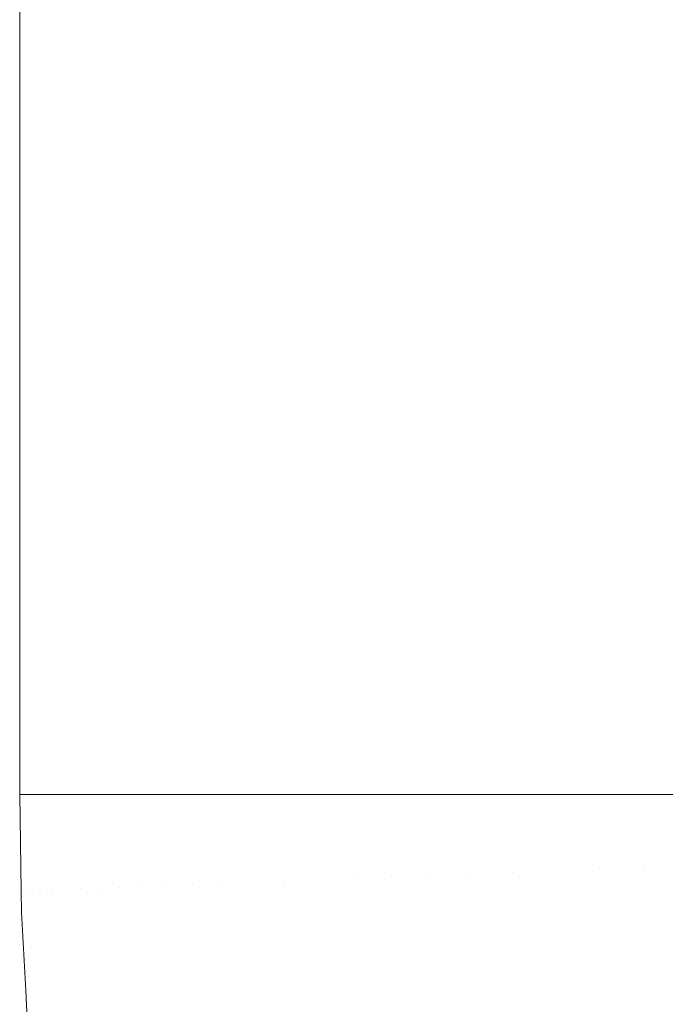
# Model space of a CAD drawing. Header units: centimetres. Extents: x -21.6 to 22.7, y 3.4 to 5.2.
# Tile 30 of 256: x -21.5865 to -21.5653, y 3.4933 to 3.5257. Entities that reach past the tile are written whole.
import ezdxf

# ---------------------------------------------------------------- set-up
doc = ezdxf.new("R2010")
doc.units = ezdxf.units.CM
doc.header["$LTSCALE"] = 2.54
doc.layers.add('Lucido design-1', color=7, linetype='Continuous')

# ---------------------------------------------------------------- blocks, each defined once
blk = doc.blocks.new('Gruppo-4-1')
at = {"color": 7, "linetype": 'Continuous', "lineweight": 9}
for points, invisible_edges in [([(-21.586469, 5.100212, -1872.31239), (-21.586537, 5.100212, -1872.315514), (-21.586537, 3.500212, -1872.315514), (-21.586469, 3.500212, -1872.31239)], 8), ([(-21.586473, 3.500212, -1872.918638), (-21.586537, 3.500212, -1872.915538), (-21.586537, 5.100212, -1872.915538), (-21.586473, 5.100212, -1872.918638)], 10), ([(-21.586537, 3.500212, -1872.915514), (-21.586537, 5.100212, -1872.915514), (-21.586537, 5.100212, -1872.915538), (-21.586537, 3.500212, -1872.915538)], 4), ([(-21.586473, 5.100212, -1872.918638), (-21.586433, 5.100212, -1872.92052), (-21.586433, 3.500212, -1872.92052), (-21.586473, 3.500212, -1872.918638)], 10), ([(-21.586469, 3.500212, -1872.31239), (-21.586423, 3.500212, -1872.31027), (-21.586423, 5.100212, -1872.31027), (-21.586469, 5.100212, -1872.31239)], 10), ([(-21.586433, 5.100212, -1872.92052), (-21.586123, 5.100212, -1872.925486), (-21.586123, 3.500212, -1872.925486), (-21.586356, 3.500212, -1872.921757)], 10), ([(-21.586356, 3.500212, -1872.921757), (-21.586433, 3.500212, -1872.92052), (-21.586433, 5.100212, -1872.92052)], 10), ([(-21.586103, 5.100212, -1872.305306), (-21.586423, 5.100212, -1872.31027), (-21.586423, 3.500212, -1872.31027), (-21.586158, 3.500212, -1872.306161)], 10), ([(-21.586158, 3.500212, -1872.306161), (-21.586103, 3.500212, -1872.305306), (-21.586103, 5.100212, -1872.305306)], 10), ([(-21.585865, 3.500212, -1872.927963), (-21.586123, 3.500212, -1872.925486), (-21.586123, 5.100212, -1872.925486), (-21.585865, 5.100212, -1872.927963)], 10), ([(-21.586103, 5.100212, -1872.305306), (-21.586103, 3.500212, -1872.305306), (-21.58558, 3.500212, -1872.300381), (-21.58558, 5.100212, -1872.300381)], 5), ([(-21.585865, 5.100212, -1872.927963), (-21.58561, 5.100212, -1872.930412), (-21.58561, 3.500212, -1872.930412), (-21.585865, 3.500212, -1872.927963)], 10), ([(-21.58561, 5.100212, -1872.930412), (-21.584897, 5.100212, -1872.935282), (-21.584897, 3.500212, -1872.935282), (-21.585518, 3.500212, -1872.931043)], 10), ([(-21.585518, 3.500212, -1872.931043), (-21.58561, 3.500212, -1872.930412), (-21.58561, 5.100212, -1872.930412)], 10), ([(-21.584858, 5.100212, -1872.295515), (-21.58558, 5.100212, -1872.300381), (-21.58558, 3.500212, -1872.300381), (-21.585521, 3.500212, -1872.299985)], 10), ([(-21.585521, 3.500212, -1872.299985), (-21.584858, 3.500212, -1872.295515), (-21.584858, 5.100212, -1872.295515)], 10), ([(-21.584549, 3.500212, -1872.937126), (-21.584897, 3.500212, -1872.935282), (-21.584897, 5.100212, -1872.935282), (-21.584549, 5.100212, -1872.937126)], 10), ([(-21.583943, 5.100212, -1872.290726), (-21.584858, 5.100212, -1872.295515), (-21.584858, 3.500212, -1872.295515), (-21.58455, 3.500212, -1872.293902)], 10), ([(-21.58455, 3.500212, -1872.293902), (-21.583943, 3.500212, -1872.290726), (-21.583943, 5.100212, -1872.290726)], 10), ([(-21.584549, 5.100212, -1872.937126), (-21.583992, 5.100212, -1872.940075), (-21.583992, 3.500212, -1872.940075), (-21.584549, 3.500212, -1872.937126)], 10), ([(-21.583291, 3.500212, -1872.943088), (-21.583992, 3.500212, -1872.940075), (-21.583992, 5.100212, -1872.940075), (-21.583291, 5.100212, -1872.943088)], 10), ([(-21.582843, 5.100212, -1872.28603), (-21.583943, 5.100212, -1872.290726), (-21.583943, 3.500212, -1872.290726), (-21.58329, 3.500212, -1872.28794)], 10), ([(-21.583291, 5.100212, -1872.943088), (-21.5829, 5.100212, -1872.944775), (-21.5829, 3.500212, -1872.944775), (-21.583291, 3.500212, -1872.943088)], 10), ([(-21.58329, 3.500212, -1872.28794), (-21.582843, 3.500212, -1872.28603), (-21.582843, 5.100212, -1872.28603)], 10), ([(-21.582557, 3.500212, -1872.946014), (-21.5829, 3.500212, -1872.944775), (-21.5829, 5.100212, -1872.944775), (-21.582557, 5.100212, -1872.946014)], 10), ([(-21.581565, 5.100212, -1872.281444), (-21.582843, 5.100212, -1872.28603), (-21.582843, 3.500212, -1872.28603), (-21.581756, 3.500212, -1872.282129)], 10), ([(-21.582557, 5.100212, -1872.946014), (-21.58163, 5.100212, -1872.949367), (-21.58163, 3.500212, -1872.949367), (-21.582557, 3.500212, -1872.946014)], 10), ([(-21.581756, 3.500212, -1872.282129), (-21.581565, 3.500212, -1872.281444), (-21.581565, 5.100212, -1872.281444)], 10), ([(-21.580869, 3.500212, -1872.951733), (-21.58163, 3.500212, -1872.949367), (-21.58163, 5.100212, -1872.949367), (-21.580869, 5.100212, -1872.951733)], 10), ([(-21.581565, 5.100212, -1872.281444), (-21.581565, 3.500212, -1872.281444), (-21.580119, 3.500212, -1872.276981), (-21.580119, 5.100212, -1872.276981)], 5), ([(-21.580869, 5.100212, -1872.951733), (-21.580192, 5.100212, -1872.953836), (-21.580192, 3.500212, -1872.953836), (-21.580869, 3.500212, -1872.951733)], 10), ([(-21.580192, 5.100212, -1872.953836), (-21.578596, 5.100212, -1872.958171), (-21.578596, 3.500212, -1872.958171), (-21.579939, 3.500212, -1872.954525)], 10), ([(-21.579939, 3.500212, -1872.954525), (-21.580192, 3.500212, -1872.953836), (-21.580192, 5.100212, -1872.953836)], 10), ([(-21.578516, 5.100212, -1872.272654), (-21.580119, 5.100212, -1872.276981), (-21.580119, 3.500212, -1872.276981), (-21.579942, 3.500212, -1872.276502)], 10), ([(-21.579942, 3.500212, -1872.276502), (-21.578516, 3.500212, -1872.272654), (-21.578516, 5.100212, -1872.272654)], 10), ([(-21.57786, 3.500212, -1872.959939), (-21.578596, 3.500212, -1872.958171), (-21.578596, 5.100212, -1872.958171), (-21.57786, 5.100212, -1872.959939)], 10), ([(-21.576767, 5.100212, -1872.268472), (-21.578516, 5.100212, -1872.272654), (-21.578516, 3.500212, -1872.272654), (-21.577861, 3.500212, -1872.271088)], 10), ([(-21.577861, 3.500212, -1872.271088), (-21.576767, 3.500212, -1872.268472), (-21.576767, 5.100212, -1872.268472)], 10), ([(-21.57786, 5.100212, -1872.959939), (-21.576854, 5.100212, -1872.962359), (-21.576854, 3.500212, -1872.962359), (-21.57786, 3.500212, -1872.959939)], 10), ([(-21.575564, 3.500212, -1872.965129), (-21.576854, 3.500212, -1872.962359), (-21.576854, 5.100212, -1872.962359), (-21.575564, 5.100212, -1872.965129)], 10), ([(-21.574882, 5.100212, -1872.264446), (-21.576767, 5.100212, -1872.268472), (-21.576767, 3.500212, -1872.268472), (-21.575563, 3.500212, -1872.265899)], 10), ([(-21.575564, 5.100212, -1872.965129), (-21.574976, 5.100212, -1872.966393), (-21.574976, 3.500212, -1872.966393), (-21.575564, 3.500212, -1872.965129)], 10), ([(-21.575563, 3.500212, -1872.265899), (-21.574882, 3.500212, -1872.264446), (-21.574882, 5.100212, -1872.264446)], 10), ([(-21.574335, 3.500212, -1872.967632), (-21.574976, 3.500212, -1872.966393), (-21.574976, 5.100212, -1872.966393), (-21.574335, 5.100212, -1872.967632)], 10), ([(-21.572874, 5.100212, -1872.260582), (-21.574882, 5.100212, -1872.264446), (-21.574882, 3.500212, -1872.264446), (-21.573067, 3.500212, -1872.260952)], 10), ([(-21.574335, 5.100212, -1872.967632), (-21.572973, 5.100212, -1872.970265), (-21.572973, 3.500212, -1872.970265), (-21.574335, 3.500212, -1872.967632)], 10), ([(-21.573067, 3.500212, -1872.260952), (-21.572874, 3.500212, -1872.260582), (-21.572874, 5.100212, -1872.260582)], 10), ([(-21.57173, 3.500212, -1872.972443), (-21.572973, 3.500212, -1872.970265), (-21.572973, 5.100212, -1872.970265), (-21.57173, 5.100212, -1872.972443)], 10), ([(-21.572874, 5.100212, -1872.260582), (-21.572874, 3.500212, -1872.260582), (-21.570754, 3.500212, -1872.256885), (-21.570754, 5.100212, -1872.256885)], 5), ([(-21.57173, 5.100212, -1872.972443), (-21.570858, 5.100212, -1872.97397), (-21.570858, 3.500212, -1872.97397), (-21.57173, 3.500212, -1872.972443)], 10), ([(-21.570858, 5.100212, -1872.97397), (-21.568641, 5.100212, -1872.977505), (-21.568641, 3.500212, -1872.977505), (-21.570367, 3.500212, -1872.974752)], 10), ([(-21.570367, 3.500212, -1872.974752), (-21.570858, 3.500212, -1872.97397), (-21.570858, 5.100212, -1872.97397)], 10), ([(-21.568532, 5.100212, -1872.253358), (-21.570754, 5.100212, -1872.256885), (-21.570754, 3.500212, -1872.256885), (-21.570369, 3.500212, -1872.256274)], 10), ([(-21.570369, 3.500212, -1872.256274), (-21.568532, 3.500212, -1872.253358), (-21.568532, 5.100212, -1872.253358)], 10), ([(-21.567507, 3.500212, -1872.979156), (-21.568641, 3.500212, -1872.977505), (-21.568641, 5.100212, -1872.977505), (-21.567507, 5.100212, -1872.979156)], 10), ([(-21.56622, 5.100212, -1872.250005), (-21.568532, 5.100212, -1872.253358), (-21.568532, 3.500212, -1872.253358), (-21.567507, 3.500212, -1872.251872)], 10), ([(-21.567507, 3.500212, -1872.251872), (-21.56622, 3.500212, -1872.250005), (-21.56622, 5.100212, -1872.250005)], 10), ([(-21.567507, 5.100212, -1872.979156), (-21.566333, 5.100212, -1872.980866), (-21.566333, 3.500212, -1872.980866), (-21.567507, 3.500212, -1872.979156)], 10), ([(-21.566333, 5.100212, -1872.980866), (-21.563944, 5.100212, -1872.984054), (-21.563944, 3.500212, -1872.984054), (-21.566036, 3.500212, -1872.981262)], 10), ([(-21.566036, 3.500212, -1872.981262), (-21.566333, 3.500212, -1872.980866), (-21.566333, 5.100212, -1872.980866)], 10), ([(-21.563828, 5.100212, -1872.246826), (-21.56622, 5.100212, -1872.250005), (-21.56622, 3.500212, -1872.250005), (-21.564517, 3.500212, -1872.247742)], 10), ([(-21.586469, 3.500212, -1872.31239), (-21.586537, 3.500212, -1872.315514), (-21.586486, 3.497038, -1872.315514)], 8), ([(-21.586486, 3.497038, -1872.315514), (-21.586537, 3.500212, -1872.315514), (-21.586537, 3.500212, -1872.915514), (-21.586486, 3.497038, -1872.915514)], 8), ([(-21.586455, 3.49704, -1872.918638), (-21.586486, 3.497038, -1872.915514), (-21.586537, 3.500212, -1872.915538)], 11), ([(-21.586486, 3.497038, -1872.915514), (-21.586537, 3.500212, -1872.915514), (-21.586537, 3.500212, -1872.915538)], 8), ([(-21.586537, 3.500212, -1872.915538), (-21.586473, 3.500212, -1872.918638), (-21.586455, 3.49704, -1872.918638)], 10), ([(-21.586486, 3.497038, -1872.315514), (-21.586455, 3.49704, -1872.31239), (-21.586469, 3.500212, -1872.31239)], 11), ([(-21.586455, 3.49704, -1872.918638), (-21.586473, 3.500212, -1872.918638), (-21.586433, 3.500212, -1872.92052)], 9), ([(-21.586423, 3.500212, -1872.31027), (-21.586469, 3.500212, -1872.31239), (-21.586455, 3.49704, -1872.31239)], 10), ([(-21.586455, 3.49704, -1872.31239), (-21.586333, 3.497044, -1872.30927), (-21.586423, 3.500212, -1872.31027)], 11), ([(-21.586433, 3.500212, -1872.92052), (-21.586333, 3.497044, -1872.921758), (-21.586455, 3.49704, -1872.918638)], 11), ([(-21.586433, 3.500212, -1872.92052), (-21.586356, 3.500212, -1872.921757), (-21.586333, 3.497044, -1872.921758)], 10), ([(-21.586158, 3.500212, -1872.306161), (-21.586423, 3.500212, -1872.31027), (-21.586333, 3.497044, -1872.30927), (-21.586131, 3.497052, -1872.30616)], 14), ([(-21.586131, 3.497052, -1872.924868), (-21.586333, 3.497044, -1872.921758), (-21.586356, 3.500212, -1872.921757), (-21.586123, 3.500212, -1872.925486)], 11), ([(-21.586103, 3.500212, -1872.305306), (-21.586158, 3.500212, -1872.306161), (-21.586131, 3.497052, -1872.30616)], 10), ([(-21.586131, 3.497052, -1872.30616), (-21.585849, 3.497063, -1872.303063), (-21.586103, 3.500212, -1872.305306)], 11), ([(-21.585849, 3.497063, -1872.927965), (-21.586131, 3.497052, -1872.924868), (-21.586123, 3.500212, -1872.925486)], 11), ([(-21.586123, 3.500212, -1872.925486), (-21.585865, 3.500212, -1872.927963), (-21.585849, 3.497063, -1872.927965)], 10), ([(-21.58558, 3.500212, -1872.300381), (-21.586103, 3.500212, -1872.305306), (-21.585849, 3.497063, -1872.303063)], 10), ([(-21.585849, 3.497063, -1872.927965), (-21.585865, 3.500212, -1872.927963), (-21.58561, 3.500212, -1872.930412)], 9), ([(-21.585849, 3.497063, -1872.303063), (-21.585488, 3.497077, -1872.299984), (-21.58558, 3.500212, -1872.300381)], 11), ([(-21.58561, 3.500212, -1872.930412), (-21.585488, 3.497077, -1872.931044), (-21.585849, 3.497063, -1872.927965)], 11), ([(-21.58561, 3.500212, -1872.930412), (-21.585518, 3.500212, -1872.931043), (-21.585488, 3.497077, -1872.931044)], 10), ([(-21.585488, 3.497077, -1872.299984), (-21.585521, 3.500212, -1872.299985), (-21.58558, 3.500212, -1872.300381)], 9), ([(-21.585488, 3.497077, -1872.299984), (-21.585048, 3.497094, -1872.296927), (-21.584858, 3.500212, -1872.295515), (-21.585521, 3.500212, -1872.299985)], 11), ([(-21.585518, 3.500212, -1872.931043), (-21.584897, 3.500212, -1872.935282), (-21.585048, 3.497094, -1872.934101), (-21.585488, 3.497077, -1872.931044)], 14), ([(-21.584858, 3.500212, -1872.295515), (-21.585048, 3.497094, -1872.296927), (-21.584531, 3.497113, -1872.293898)], 11), ([(-21.584531, 3.497113, -1872.93713), (-21.585048, 3.497094, -1872.934101), (-21.584897, 3.500212, -1872.935282)], 11), ([(-21.584897, 3.500212, -1872.935282), (-21.584549, 3.500212, -1872.937126), (-21.584531, 3.497113, -1872.93713)], 10), ([(-21.584531, 3.497113, -1872.293898), (-21.58455, 3.500212, -1872.293902), (-21.584858, 3.500212, -1872.295515)], 9), ([(-21.584531, 3.497113, -1872.293898), (-21.583939, 3.497136, -1872.290899), (-21.583943, 3.500212, -1872.290726), (-21.58455, 3.500212, -1872.293902)], 11), ([(-21.584531, 3.497113, -1872.93713), (-21.584549, 3.500212, -1872.937126), (-21.583992, 3.500212, -1872.940075)], 9), ([(-21.583992, 3.500212, -1872.940075), (-21.583939, 3.497136, -1872.940129), (-21.584531, 3.497113, -1872.93713)], 11), ([(-21.583939, 3.497136, -1872.940129), (-21.583992, 3.500212, -1872.940075), (-21.583291, 3.500212, -1872.943088)], 9), ([(-21.583274, 3.497161, -1872.287934), (-21.58329, 3.500212, -1872.28794), (-21.583943, 3.500212, -1872.290726)], 9), ([(-21.583943, 3.500212, -1872.290726), (-21.583939, 3.497136, -1872.290899), (-21.583274, 3.497161, -1872.287934)], 11), ([(-21.583291, 3.500212, -1872.943088), (-21.583274, 3.497161, -1872.943094), (-21.583939, 3.497136, -1872.940129)], 11), ([(-21.583274, 3.497161, -1872.943094), (-21.583291, 3.500212, -1872.943088), (-21.5829, 3.500212, -1872.944775)], 9), ([(-21.582843, 3.500212, -1872.28603), (-21.58329, 3.500212, -1872.28794), (-21.583274, 3.497161, -1872.287934)], 10), ([(-21.583274, 3.497161, -1872.287934), (-21.582536, 3.497189, -1872.285009), (-21.582843, 3.500212, -1872.28603)], 11), ([(-21.5829, 3.500212, -1872.944775), (-21.582536, 3.497189, -1872.946019), (-21.583274, 3.497161, -1872.943094)], 11), ([(-21.5829, 3.500212, -1872.944775), (-21.582557, 3.500212, -1872.946014), (-21.582536, 3.497189, -1872.946019)], 10), ([(-21.581756, 3.500212, -1872.282129), (-21.582843, 3.500212, -1872.28603), (-21.582536, 3.497189, -1872.285009), (-21.581728, 3.49722, -1872.282125)], 14), ([(-21.581728, 3.49722, -1872.948903), (-21.582536, 3.497189, -1872.946019), (-21.582557, 3.500212, -1872.946014), (-21.58163, 3.500212, -1872.949367)], 11), ([(-21.581565, 3.500212, -1872.281444), (-21.581756, 3.500212, -1872.282129), (-21.581728, 3.49722, -1872.282125)], 10), ([(-21.581728, 3.49722, -1872.282125), (-21.580853, 3.497254, -1872.279288), (-21.581565, 3.500212, -1872.281444)], 11), ([(-21.580853, 3.497254, -1872.95174), (-21.581728, 3.49722, -1872.948903), (-21.58163, 3.500212, -1872.949367)], 11), ([(-21.58163, 3.500212, -1872.949367), (-21.580869, 3.500212, -1872.951733), (-21.580853, 3.497254, -1872.95174)], 10), ([(-21.580119, 3.500212, -1872.276981), (-21.581565, 3.500212, -1872.281444), (-21.580853, 3.497254, -1872.279288)], 10), ([(-21.580853, 3.497254, -1872.95174), (-21.580869, 3.500212, -1872.951733), (-21.580192, 3.500212, -1872.953836)], 9), ([(-21.580853, 3.497254, -1872.279288), (-21.579912, 3.49729, -1872.276499), (-21.580119, 3.500212, -1872.276981)], 11), ([(-21.580192, 3.500212, -1872.953836), (-21.579912, 3.49729, -1872.954529), (-21.580853, 3.497254, -1872.95174)], 11), ([(-21.580192, 3.500212, -1872.953836), (-21.579939, 3.500212, -1872.954525), (-21.579912, 3.49729, -1872.954529)], 10), ([(-21.579912, 3.49729, -1872.276499), (-21.579942, 3.500212, -1872.276502), (-21.580119, 3.500212, -1872.276981)], 9), ([(-21.579912, 3.49729, -1872.276499), (-21.578908, 3.497328, -1872.273762), (-21.578516, 3.500212, -1872.272654), (-21.579942, 3.500212, -1872.276502)], 11), ([(-21.579939, 3.500212, -1872.954525), (-21.578596, 3.500212, -1872.958171), (-21.578908, 3.497328, -1872.957266), (-21.579912, 3.49729, -1872.954529)], 14), ([(-21.578516, 3.500212, -1872.272654), (-21.578908, 3.497328, -1872.273762), (-21.577844, 3.497369, -1872.27108)], 11), ([(-21.577844, 3.497369, -1872.959948), (-21.578908, 3.497328, -1872.957266), (-21.578596, 3.500212, -1872.958171)], 11), ([(-21.578596, 3.500212, -1872.958171), (-21.57786, 3.500212, -1872.959939), (-21.577844, 3.497369, -1872.959948)], 10), ([(-21.577844, 3.497369, -1872.27108), (-21.577861, 3.500212, -1872.271088), (-21.578516, 3.500212, -1872.272654)], 9), ([(-21.576767, 3.500212, -1872.268472), (-21.577861, 3.500212, -1872.271088), (-21.577844, 3.497369, -1872.27108)], 10), ([(-21.577844, 3.497369, -1872.959948), (-21.57786, 3.500212, -1872.959939), (-21.576854, 3.500212, -1872.962359)], 9), ([(-21.577844, 3.497369, -1872.27108), (-21.576722, 3.497412, -1872.268455), (-21.576767, 3.500212, -1872.268472)], 11), ([(-21.576854, 3.500212, -1872.962359), (-21.576722, 3.497412, -1872.962573), (-21.577844, 3.497369, -1872.959948)], 11), ([(-21.575545, 3.497457, -1872.965138), (-21.576722, 3.497412, -1872.962573), (-21.576854, 3.500212, -1872.962359), (-21.575564, 3.500212, -1872.965129)], 11), ([(-21.576767, 3.500212, -1872.268472), (-21.576722, 3.497412, -1872.268455), (-21.575545, 3.497457, -1872.26589)], 11), ([(-21.575545, 3.497457, -1872.26589), (-21.575563, 3.500212, -1872.265899), (-21.576767, 3.500212, -1872.268472)], 9), ([(-21.575545, 3.497457, -1872.965138), (-21.575564, 3.500212, -1872.965129), (-21.574976, 3.500212, -1872.966393)], 9), ([(-21.574882, 3.500212, -1872.264446), (-21.575563, 3.500212, -1872.265899), (-21.575545, 3.497457, -1872.26589)], 10), ([(-21.575545, 3.497457, -1872.26589), (-21.574317, 3.497504, -1872.263387), (-21.574882, 3.500212, -1872.264446)], 11), ([(-21.574317, 3.497504, -1872.967641), (-21.575545, 3.497457, -1872.965138), (-21.574976, 3.500212, -1872.966393)], 11), ([(-21.574976, 3.500212, -1872.966393), (-21.574335, 3.500212, -1872.967632), (-21.574317, 3.497504, -1872.967641)], 10), ([(-21.573067, 3.500212, -1872.260952), (-21.574882, 3.500212, -1872.264446), (-21.574317, 3.497504, -1872.263387), (-21.573038, 3.497552, -1872.260948)], 14), ([(-21.573038, 3.497552, -1872.97008), (-21.574317, 3.497504, -1872.967641), (-21.574335, 3.500212, -1872.967632), (-21.572973, 3.500212, -1872.970265)], 11), ([(-21.572874, 3.500212, -1872.260582), (-21.573067, 3.500212, -1872.260952), (-21.573038, 3.497552, -1872.260948)], 10), ([(-21.572874, 3.500212, -1872.260582), (-21.573038, 3.497552, -1872.260948), (-21.571714, 3.497603, -1872.258575)], 11), ([(-21.571714, 3.497603, -1872.972454), (-21.573038, 3.497552, -1872.97008), (-21.572973, 3.500212, -1872.970265)], 11), ([(-21.572973, 3.500212, -1872.970265), (-21.57173, 3.500212, -1872.972443), (-21.571714, 3.497603, -1872.972454)], 10), ([(-21.571714, 3.497603, -1872.258575), (-21.570754, 3.500212, -1872.256885), (-21.572874, 3.500212, -1872.260582)], 9), ([(-21.571714, 3.497603, -1872.972454), (-21.57173, 3.500212, -1872.972443), (-21.570858, 3.500212, -1872.97397)], 9), ([(-21.570754, 3.500212, -1872.256885), (-21.571714, 3.497603, -1872.258575), (-21.570346, 3.497655, -1872.256268)], 11), ([(-21.570858, 3.500212, -1872.97397), (-21.570346, 3.497655, -1872.97476), (-21.571714, 3.497603, -1872.972454)], 11), ([(-21.570858, 3.500212, -1872.97397), (-21.570367, 3.500212, -1872.974752), (-21.570346, 3.497655, -1872.97476)], 10), ([(-21.570346, 3.497655, -1872.256268), (-21.570369, 3.500212, -1872.256274), (-21.570754, 3.500212, -1872.256885)], 9), ([(-21.570346, 3.497655, -1872.256268), (-21.568938, 3.497709, -1872.254029), (-21.568532, 3.500212, -1872.253358), (-21.570369, 3.500212, -1872.256274)], 11), ([(-21.570367, 3.500212, -1872.974752), (-21.568641, 3.500212, -1872.977505), (-21.568938, 3.497709, -1872.976999), (-21.570346, 3.497655, -1872.97476)], 14), ([(-21.568532, 3.500212, -1872.253358), (-21.568938, 3.497709, -1872.254029), (-21.567492, 3.497764, -1872.25186)], 11), ([(-21.567492, 3.497764, -1872.979168), (-21.568938, 3.497709, -1872.976999), (-21.568641, 3.500212, -1872.977505)], 11), ([(-21.568641, 3.500212, -1872.977505), (-21.567507, 3.500212, -1872.979156), (-21.567492, 3.497764, -1872.979168)], 10), ([(-21.567492, 3.497764, -1872.25186), (-21.567507, 3.500212, -1872.251872), (-21.568532, 3.500212, -1872.253358)], 9), ([(-21.56622, 3.500212, -1872.250005), (-21.567507, 3.500212, -1872.251872), (-21.567492, 3.497764, -1872.25186)], 10), ([(-21.567492, 3.497764, -1872.979168), (-21.567507, 3.500212, -1872.979156), (-21.566333, 3.500212, -1872.980866)], 9), ([(-21.567492, 3.497764, -1872.25186), (-21.566012, 3.497821, -1872.249761), (-21.56622, 3.500212, -1872.250005)], 11), ([(-21.566333, 3.500212, -1872.980866), (-21.566012, 3.497821, -1872.981267), (-21.567492, 3.497764, -1872.979168)], 11), ([(-21.566333, 3.500212, -1872.980866), (-21.566036, 3.500212, -1872.981262), (-21.566012, 3.497821, -1872.981267)], 10), ([(-21.5645, 3.497879, -1872.247732), (-21.564517, 3.500212, -1872.247742), (-21.56622, 3.500212, -1872.250005), (-21.566012, 3.497821, -1872.249761)], 13), ([(-21.566012, 3.497821, -1872.981267), (-21.566036, 3.500212, -1872.981262), (-21.563944, 3.500212, -1872.984054), (-21.5645, 3.497879, -1872.983296)], 13), ([(-21.570241, 3.49502, -1872.256268), (-21.568835, 3.495129, -1872.254029), (-21.568938, 3.497709, -1872.254029), (-21.570346, 3.497655, -1872.256268)], 15), ([(-21.570346, 3.497655, -1872.97476), (-21.568938, 3.497709, -1872.976999), (-21.568835, 3.495129, -1872.976999), (-21.570241, 3.49502, -1872.97476)], 15), ([(-21.567492, 3.497764, -1872.25186), (-21.568938, 3.497709, -1872.254029), (-21.568835, 3.495129, -1872.254029), (-21.567391, 3.495241, -1872.25186)], 15), ([(-21.567391, 3.495241, -1872.979168), (-21.568835, 3.495129, -1872.976999), (-21.568938, 3.497709, -1872.976999), (-21.567492, 3.497764, -1872.979168)], 15), ([(-21.567391, 3.495241, -1872.25186), (-21.565913, 3.495356, -1872.249761), (-21.566012, 3.497821, -1872.249761), (-21.567492, 3.497764, -1872.25186)], 15), ([(-21.567492, 3.497764, -1872.979168), (-21.566012, 3.497821, -1872.981267), (-21.565913, 3.495356, -1872.981267), (-21.567391, 3.495241, -1872.979168)], 15), ([(-21.566012, 3.497821, -1872.249761), (-21.565913, 3.495356, -1872.249761), (-21.564404, 3.495474, -1872.247732), (-21.5645, 3.497879, -1872.247732)], 15), ([(-21.5645, 3.497879, -1872.983296), (-21.564404, 3.495474, -1872.983296), (-21.565913, 3.495356, -1872.981267), (-21.566012, 3.497821, -1872.981267)], 15), ([(-21.577844, 3.497369, -1872.27108), (-21.578908, 3.497328, -1872.273762), (-21.578789, 3.494356, -1872.273762), (-21.577727, 3.494438, -1872.27108)], 15), ([(-21.577727, 3.494438, -1872.959948), (-21.578789, 3.494356, -1872.957266), (-21.578908, 3.497328, -1872.957266), (-21.577844, 3.497369, -1872.959948)], 15), ([(-21.577727, 3.494438, -1872.27108), (-21.576607, 3.494525, -1872.268455), (-21.576722, 3.497412, -1872.268455), (-21.577844, 3.497369, -1872.27108)], 15), ([(-21.577844, 3.497369, -1872.959948), (-21.576722, 3.497412, -1872.962573), (-21.576607, 3.494525, -1872.962573), (-21.577727, 3.494438, -1872.959948)], 15), ([(-21.575545, 3.497457, -1872.26589), (-21.576722, 3.497412, -1872.268455), (-21.576607, 3.494525, -1872.268455), (-21.575432, 3.494617, -1872.26589)], 15), ([(-21.575432, 3.494617, -1872.965138), (-21.576607, 3.494525, -1872.962573), (-21.576722, 3.497412, -1872.962573), (-21.575545, 3.497457, -1872.965138)], 15), ([(-21.575432, 3.494617, -1872.26589), (-21.574205, 3.494712, -1872.263387), (-21.574317, 3.497504, -1872.263387), (-21.575545, 3.497457, -1872.26589)], 15), ([(-21.575545, 3.497457, -1872.965138), (-21.574317, 3.497504, -1872.967641), (-21.574205, 3.494712, -1872.967641), (-21.575432, 3.494617, -1872.965138)], 15), ([(-21.573038, 3.497552, -1872.260948), (-21.574317, 3.497504, -1872.263387), (-21.574205, 3.494712, -1872.263387), (-21.572929, 3.494811, -1872.260948)], 15), ([(-21.572929, 3.494811, -1872.97008), (-21.574205, 3.494712, -1872.967641), (-21.574317, 3.497504, -1872.967641), (-21.573038, 3.497552, -1872.97008)], 15), ([(-21.572929, 3.494811, -1872.260948), (-21.571606, 3.494914, -1872.258575), (-21.571714, 3.497603, -1872.258575), (-21.573038, 3.497552, -1872.260948)], 15), ([(-21.573038, 3.497552, -1872.97008), (-21.571714, 3.497603, -1872.972454), (-21.571606, 3.494914, -1872.972454), (-21.572929, 3.494811, -1872.97008)], 15), ([(-21.570346, 3.497655, -1872.256268), (-21.571714, 3.497603, -1872.258575), (-21.571606, 3.494914, -1872.258575), (-21.570241, 3.49502, -1872.256268)], 15), ([(-21.570241, 3.49502, -1872.97476), (-21.571606, 3.494914, -1872.972454), (-21.571714, 3.497603, -1872.972454), (-21.570346, 3.497655, -1872.97476)], 15), ([(-21.586455, 3.49704, -1872.31239), (-21.586486, 3.497038, -1872.315514), (-21.586475, 3.496329, -1872.315514)], 9), ([(-21.586475, 3.496329, -1872.915514), (-21.586486, 3.497038, -1872.915514), (-21.586455, 3.49704, -1872.918638)], 10), ([(-21.586486, 3.497038, -1872.915514), (-21.586475, 3.496329, -1872.915514), (-21.586475, 3.496329, -1872.315514), (-21.586486, 3.497038, -1872.315514)], 10), ([(-21.586324, 3.49377, -1872.31239), (-21.586455, 3.49704, -1872.31239), (-21.586475, 3.496329, -1872.315514)], 11), ([(-21.586475, 3.496329, -1872.915514), (-21.586455, 3.49704, -1872.918638), (-21.586324, 3.49377, -1872.918638)], 11), ([(-21.586324, 3.49377, -1872.31239), (-21.586203, 3.49378, -1872.30927), (-21.586333, 3.497044, -1872.30927), (-21.586455, 3.49704, -1872.31239)], 15), ([(-21.586455, 3.49704, -1872.918638), (-21.586333, 3.497044, -1872.921758), (-21.586203, 3.49378, -1872.921758), (-21.586324, 3.49377, -1872.918638)], 15), ([(-21.586131, 3.497052, -1872.30616), (-21.586333, 3.497044, -1872.30927), (-21.586203, 3.49378, -1872.30927), (-21.586001, 3.493795, -1872.30616)], 15), ([(-21.586001, 3.493795, -1872.924868), (-21.586203, 3.49378, -1872.921758), (-21.586333, 3.497044, -1872.921758), (-21.586131, 3.497052, -1872.924868)], 15), ([(-21.586001, 3.493795, -1872.30616), (-21.585719, 3.493817, -1872.303063), (-21.585849, 3.497063, -1872.303063), (-21.586131, 3.497052, -1872.30616)], 15), ([(-21.586131, 3.497052, -1872.924868), (-21.585849, 3.497063, -1872.927965), (-21.585719, 3.493817, -1872.927965), (-21.586001, 3.493795, -1872.924868)], 15), ([(-21.585488, 3.497077, -1872.299984), (-21.585849, 3.497063, -1872.303063), (-21.585719, 3.493817, -1872.303063), (-21.585358, 3.493845, -1872.299984)], 15), ([(-21.585358, 3.493845, -1872.931044), (-21.585719, 3.493817, -1872.927965), (-21.585849, 3.497063, -1872.927965), (-21.585488, 3.497077, -1872.931044)], 15), ([(-21.585358, 3.493845, -1872.299984), (-21.584919, 3.493879, -1872.296927), (-21.585048, 3.497094, -1872.296927), (-21.585488, 3.497077, -1872.299984)], 15), ([(-21.585488, 3.497077, -1872.931044), (-21.585048, 3.497094, -1872.934101), (-21.584919, 3.493879, -1872.934101), (-21.585358, 3.493845, -1872.931044)], 15), ([(-21.584531, 3.497113, -1872.293898), (-21.585048, 3.497094, -1872.296927), (-21.584919, 3.493879, -1872.296927), (-21.584404, 3.493919, -1872.293898)], 15), ([(-21.584404, 3.493919, -1872.93713), (-21.584919, 3.493879, -1872.934101), (-21.585048, 3.497094, -1872.934101), (-21.584531, 3.497113, -1872.93713)], 15), ([(-21.584404, 3.493919, -1872.293898), (-21.583813, 3.493965, -1872.290899), (-21.583939, 3.497136, -1872.290899), (-21.584531, 3.497113, -1872.293898)], 15), ([(-21.584531, 3.497113, -1872.93713), (-21.583939, 3.497136, -1872.940129), (-21.583813, 3.493965, -1872.940129), (-21.584404, 3.493919, -1872.93713)], 15), ([(-21.583274, 3.497161, -1872.287934), (-21.583939, 3.497136, -1872.290899), (-21.583813, 3.493965, -1872.290899), (-21.583148, 3.494017, -1872.287934)], 15), ([(-21.583148, 3.494017, -1872.943094), (-21.583813, 3.493965, -1872.940129), (-21.583939, 3.497136, -1872.940129), (-21.583274, 3.497161, -1872.943094)], 15), ([(-21.583148, 3.494017, -1872.287934), (-21.582411, 3.494074, -1872.285009), (-21.582536, 3.497189, -1872.285009), (-21.583274, 3.497161, -1872.287934)], 15), ([(-21.583274, 3.497161, -1872.943094), (-21.582536, 3.497189, -1872.946019), (-21.582411, 3.494074, -1872.946019), (-21.583148, 3.494017, -1872.943094)], 15), ([(-21.581728, 3.49722, -1872.282125), (-21.582536, 3.497189, -1872.285009), (-21.582411, 3.494074, -1872.285009), (-21.581605, 3.494137, -1872.282125)], 15), ([(-21.581605, 3.494137, -1872.948903), (-21.582411, 3.494074, -1872.946019), (-21.582536, 3.497189, -1872.946019), (-21.581728, 3.49722, -1872.948903)], 15), ([(-21.581605, 3.494137, -1872.282125), (-21.580731, 3.494205, -1872.279288), (-21.580853, 3.497254, -1872.279288), (-21.581728, 3.49722, -1872.282125)], 15), ([(-21.581728, 3.49722, -1872.948903), (-21.580853, 3.497254, -1872.95174), (-21.580731, 3.494205, -1872.95174), (-21.581605, 3.494137, -1872.948903)], 15), ([(-21.579912, 3.49729, -1872.276499), (-21.580853, 3.497254, -1872.279288), (-21.580731, 3.494205, -1872.279288), (-21.579791, 3.494278, -1872.276499)], 15), ([(-21.579791, 3.494278, -1872.954529), (-21.580731, 3.494205, -1872.95174), (-21.580853, 3.497254, -1872.95174), (-21.579912, 3.49729, -1872.954529)], 15), ([(-21.579791, 3.494278, -1872.276499), (-21.578789, 3.494356, -1872.273762), (-21.578908, 3.497328, -1872.273762), (-21.579912, 3.49729, -1872.276499)], 15), ([(-21.579912, 3.49729, -1872.954529), (-21.578908, 3.497328, -1872.957266), (-21.578789, 3.494356, -1872.957266), (-21.579791, 3.494278, -1872.954529)], 15), ([(-21.586475, 3.496329, -1872.315514), (-21.586341, 3.493768, -1872.315514), (-21.586324, 3.49377, -1872.31239)], 10), ([(-21.586341, 3.493768, -1872.315514), (-21.586475, 3.496329, -1872.315514), (-21.586475, 3.496329, -1872.915514), (-21.586341, 3.493768, -1872.915514)], 10), ([(-21.586324, 3.49377, -1872.918638), (-21.586341, 3.493768, -1872.915514), (-21.586475, 3.496329, -1872.915514)], 9), ([(-21.564404, 3.495474, -1872.247732), (-21.565913, 3.495356, -1872.249761), (-21.565741, 3.492819, -1872.249761), (-21.564236, 3.492998, -1872.247732)], 15), ([(-21.564236, 3.492998, -1872.983296), (-21.565741, 3.492819, -1872.981267), (-21.565913, 3.495356, -1872.981267), (-21.564404, 3.495474, -1872.983296)], 15), ([(-21.570057, 3.492307, -1872.256268), (-21.568655, 3.492474, -1872.254029), (-21.568835, 3.495129, -1872.254029), (-21.570241, 3.49502, -1872.256268)], 15), ([(-21.570241, 3.49502, -1872.97476), (-21.568835, 3.495129, -1872.976999), (-21.568655, 3.492474, -1872.976999), (-21.570057, 3.492307, -1872.97476)], 15), ([(-21.567391, 3.495241, -1872.25186), (-21.568835, 3.495129, -1872.254029), (-21.568655, 3.492474, -1872.254029), (-21.567215, 3.492644, -1872.25186)], 15), ([(-21.567215, 3.492644, -1872.979168), (-21.568655, 3.492474, -1872.976999), (-21.568835, 3.495129, -1872.976999), (-21.567391, 3.495241, -1872.979168)], 15), ([(-21.567215, 3.492644, -1872.25186), (-21.565741, 3.492819, -1872.249761), (-21.565913, 3.495356, -1872.249761), (-21.567391, 3.495241, -1872.25186)], 15), ([(-21.567391, 3.495241, -1872.979168), (-21.565913, 3.495356, -1872.981267), (-21.565741, 3.492819, -1872.981267), (-21.567215, 3.492644, -1872.979168)], 15), ([(-21.572929, 3.494811, -1872.260948), (-21.574205, 3.494712, -1872.263387), (-21.57401, 3.491838, -1872.263387), (-21.572737, 3.491989, -1872.260948)], 15), ([(-21.572737, 3.491989, -1872.97008), (-21.57401, 3.491838, -1872.967641), (-21.574205, 3.494712, -1872.967641), (-21.572929, 3.494811, -1872.97008)], 15), ([(-21.572737, 3.491989, -1872.260948), (-21.571419, 3.492146, -1872.258575), (-21.571606, 3.494914, -1872.258575), (-21.572929, 3.494811, -1872.260948)], 15), ([(-21.572929, 3.494811, -1872.97008), (-21.571606, 3.494914, -1872.972454), (-21.571419, 3.492146, -1872.972454), (-21.572737, 3.491989, -1872.97008)], 15), ([(-21.570241, 3.49502, -1872.256268), (-21.571606, 3.494914, -1872.258575), (-21.571419, 3.492146, -1872.258575), (-21.570057, 3.492307, -1872.256268)], 15), ([(-21.570057, 3.492307, -1872.97476), (-21.571419, 3.492146, -1872.972454), (-21.571606, 3.494914, -1872.972454), (-21.570241, 3.49502, -1872.97476)], 15), ([(-21.577727, 3.494438, -1872.27108), (-21.578789, 3.494356, -1872.273762), (-21.578582, 3.491296, -1872.273762), (-21.577522, 3.491422, -1872.27108)], 15), ([(-21.577522, 3.491422, -1872.959948), (-21.578582, 3.491296, -1872.957266), (-21.578789, 3.494356, -1872.957266), (-21.577727, 3.494438, -1872.959948)], 15), ([(-21.577522, 3.491422, -1872.27108), (-21.576405, 3.491554, -1872.268455), (-21.576607, 3.494525, -1872.268455), (-21.577727, 3.494438, -1872.27108)], 15), ([(-21.577727, 3.494438, -1872.959948), (-21.576607, 3.494525, -1872.962573), (-21.576405, 3.491554, -1872.962573), (-21.577522, 3.491422, -1872.959948)], 15), ([(-21.575432, 3.494617, -1872.26589), (-21.576607, 3.494525, -1872.268455), (-21.576405, 3.491554, -1872.268455), (-21.575234, 3.491693, -1872.26589)], 15), ([(-21.575234, 3.491693, -1872.965138), (-21.576405, 3.491554, -1872.962573), (-21.576607, 3.494525, -1872.962573), (-21.575432, 3.494617, -1872.965138)], 15), ([(-21.575234, 3.491693, -1872.26589), (-21.57401, 3.491838, -1872.263387), (-21.574205, 3.494712, -1872.263387), (-21.575432, 3.494617, -1872.26589)], 15), ([(-21.575432, 3.494617, -1872.965138), (-21.574205, 3.494712, -1872.967641), (-21.57401, 3.491838, -1872.967641), (-21.575234, 3.491693, -1872.965138)], 15), ([(-21.581605, 3.494137, -1872.282125), (-21.582411, 3.494074, -1872.285009), (-21.582194, 3.490867, -1872.285009), (-21.58139, 3.490963, -1872.282125)], 15), ([(-21.58139, 3.490963, -1872.948903), (-21.582194, 3.490867, -1872.946019), (-21.582411, 3.494074, -1872.946019), (-21.581605, 3.494137, -1872.948903)], 15), ([(-21.58139, 3.490963, -1872.282125), (-21.580518, 3.491066, -1872.279288), (-21.580731, 3.494205, -1872.279288), (-21.581605, 3.494137, -1872.282125)], 15), ([(-21.581605, 3.494137, -1872.948903), (-21.580731, 3.494205, -1872.95174), (-21.580518, 3.491066, -1872.95174), (-21.58139, 3.490963, -1872.948903)], 15), ([(-21.579791, 3.494278, -1872.276499), (-21.580731, 3.494205, -1872.279288), (-21.580518, 3.491066, -1872.279288), (-21.579581, 3.491177, -1872.276499)], 15), ([(-21.579581, 3.491177, -1872.954529), (-21.580518, 3.491066, -1872.95174), (-21.580731, 3.494205, -1872.95174), (-21.579791, 3.494278, -1872.954529)], 15), ([(-21.579581, 3.491177, -1872.276499), (-21.578582, 3.491296, -1872.273762), (-21.578789, 3.494356, -1872.273762), (-21.579791, 3.494278, -1872.276499)], 15), ([(-21.579791, 3.494278, -1872.954529), (-21.578789, 3.494356, -1872.957266), (-21.578582, 3.491296, -1872.957266), (-21.579581, 3.491177, -1872.954529)], 15), ([(-21.586001, 3.493795, -1872.30616), (-21.586203, 3.49378, -1872.30927), (-21.585975, 3.490419, -1872.30927), (-21.585774, 3.490443, -1872.30616)], 15), ([(-21.585774, 3.490443, -1872.924868), (-21.585975, 3.490419, -1872.921758), (-21.586203, 3.49378, -1872.921758), (-21.586001, 3.493795, -1872.924868)], 15), ([(-21.585774, 3.490443, -1872.30616), (-21.585493, 3.490476, -1872.303063), (-21.585719, 3.493817, -1872.303063), (-21.586001, 3.493795, -1872.30616)], 15), ([(-21.586001, 3.493795, -1872.924868), (-21.585719, 3.493817, -1872.927965), (-21.585493, 3.490476, -1872.927965), (-21.585774, 3.490443, -1872.924868)], 15), ([(-21.585358, 3.493845, -1872.299984), (-21.585719, 3.493817, -1872.303063), (-21.585493, 3.490476, -1872.303063), (-21.585133, 3.490519, -1872.299984)], 15), ([(-21.585133, 3.490519, -1872.931044), (-21.585493, 3.490476, -1872.927965), (-21.585719, 3.493817, -1872.927965), (-21.585358, 3.493845, -1872.931044)], 15), ([(-21.585133, 3.490519, -1872.299984), (-21.584695, 3.490571, -1872.296927), (-21.584919, 3.493879, -1872.296927), (-21.585358, 3.493845, -1872.299984)], 15), ([(-21.585358, 3.493845, -1872.931044), (-21.584919, 3.493879, -1872.934101), (-21.584695, 3.490571, -1872.934101), (-21.585133, 3.490519, -1872.931044)], 15), ([(-21.584404, 3.493919, -1872.293898), (-21.584919, 3.493879, -1872.296927), (-21.584695, 3.490571, -1872.296927), (-21.584181, 3.490632, -1872.293898)], 15), ([(-21.584181, 3.490632, -1872.93713), (-21.584695, 3.490571, -1872.934101), (-21.584919, 3.493879, -1872.934101), (-21.584404, 3.493919, -1872.93713)], 15), ([(-21.584181, 3.490632, -1872.293898), (-21.583591, 3.490702, -1872.290899), (-21.583813, 3.493965, -1872.290899), (-21.584404, 3.493919, -1872.293898)], 15), ([(-21.584404, 3.493919, -1872.93713), (-21.583813, 3.493965, -1872.940129), (-21.583591, 3.490702, -1872.940129), (-21.584181, 3.490632, -1872.93713)], 15), ([(-21.583148, 3.494017, -1872.287934), (-21.583813, 3.493965, -1872.290899), (-21.583591, 3.490702, -1872.290899), (-21.582928, 3.49078, -1872.287934)], 15), ([(-21.582928, 3.49078, -1872.943094), (-21.583591, 3.490702, -1872.940129), (-21.583813, 3.493965, -1872.940129), (-21.583148, 3.494017, -1872.943094)], 15), ([(-21.582928, 3.49078, -1872.287934), (-21.582194, 3.490867, -1872.285009), (-21.582411, 3.494074, -1872.285009), (-21.583148, 3.494017, -1872.287934)], 15), ([(-21.583148, 3.494017, -1872.943094), (-21.582411, 3.494074, -1872.946019), (-21.582194, 3.490867, -1872.946019), (-21.582928, 3.49078, -1872.943094)], 15), ([(-21.586324, 3.49377, -1872.31239), (-21.586341, 3.493768, -1872.315514), (-21.586227, 3.491583, -1872.315514)], 9), ([(-21.586227, 3.491583, -1872.915514), (-21.586341, 3.493768, -1872.915514), (-21.586324, 3.49377, -1872.918638)], 10), ([(-21.586341, 3.493768, -1872.915514), (-21.586227, 3.491583, -1872.915514), (-21.586227, 3.491583, -1872.315514), (-21.586341, 3.493768, -1872.315514)], 10), ([(-21.586096, 3.490404, -1872.31239), (-21.585975, 3.490419, -1872.30927), (-21.586203, 3.49378, -1872.30927), (-21.586324, 3.49377, -1872.31239)], 15), ([(-21.586324, 3.49377, -1872.918638), (-21.586203, 3.49378, -1872.921758), (-21.585975, 3.490419, -1872.921758), (-21.586096, 3.490404, -1872.918638)], 15), ([(-21.586227, 3.491583, -1872.315514), (-21.586096, 3.490404, -1872.31239), (-21.586324, 3.49377, -1872.31239)], 11), ([(-21.586324, 3.49377, -1872.918638), (-21.586096, 3.490404, -1872.918638), (-21.586227, 3.491583, -1872.915514)], 11)]:
    blk.add_3dface(points, dxfattribs=dict(at, invisible_edges=invisible_edges))
blk.add_3dface([(-21.586537, 3.500212, -1872.915514), (-21.586537, 3.500212, -1872.315514), (-21.586537, 5.100212, -1872.315514), (-21.586537, 5.100212, -1872.915514)], dxfattribs=at)
blk = doc.blocks.new('Gruppo-5-1')
at = {"color": 7}
blk.add_blockref('Gruppo-4-1', (0, 0), dxfattribs=at)

msp = doc.modelspace()

# ---------------------------------------------------------------- block references
at = {"layer": 'Lucido design-1', "color": 7}
msp.add_blockref('Gruppo-5-1', (0, 0), dxfattribs=at)

doc.saveas('drawing.dxf')
